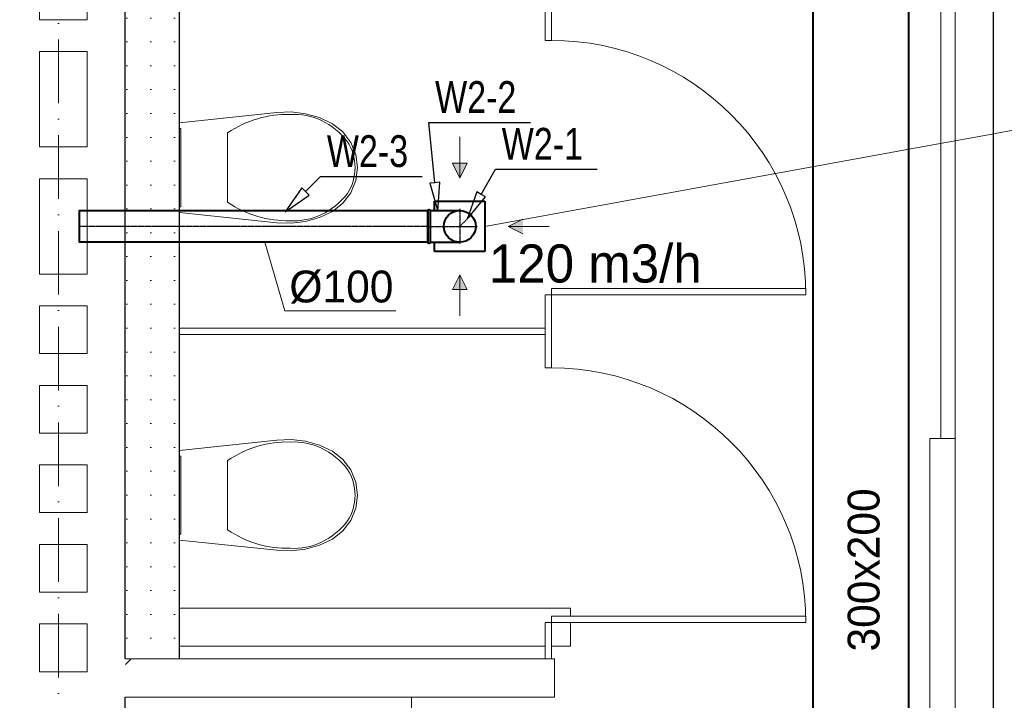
# Model space of a CAD drawing. Header units: millimetres. Extents: x 1700 to 4670, y 990 to 3874.
# Tile 16 of 110: x 3083 to 3392, y 1502 to 1716. Entities that reach past the tile are written whole.
import ezdxf
from ezdxf.enums import TextEntityAlignment as Align

# ---------------------------------------------------------------- set-up
doc = ezdxf.new("R2010")
doc.units = ezdxf.units.MM
for name, pattern in [('CENTER', [0.55, 0.37, -0.06, 0.06, -0.06]), ('Kropki i Kreski', [300, 200, -50, 0, -50]), ('Przerywana gęsta', [180, 120, -60]), ('Wipeout_Contour', [1000, 0, -1000])]:
    doc.linetypes.add(name, pattern=pattern)
doc.layers.get('0').update_dxf_attribs({"lineweight": 0})
for name, color, linetype in [('Nowe_210-A Pomieszczenia', 7, 'Continuous'), ('Nowe_320-W Umeblowanie', 252, 'Continuous'), ('Nowe_420-K Ściany', 7, 'Continuous'), ('Nowe_440-K Słupy', 7, 'Continuous'), ('opisy mt', 7, 'Continuous'), ('WEN_N1-_ATRYBUT', 7, 'Continuous'), ('WEN_N1-_OSIE', 2, 'CENTER'), ('WEN_W2-_ATRYBUT', 7, 'Continuous'), ('WEN_W2-_OSIE', 2, 'CENTER')]:
    doc.layers.add(name, color=color, linetype=linetype)
for name, color, linetype, lineweight in [('Nowe_320-W Umeblowanie_Nr_pióra__15', 7, 'Continuous', 15), ('Nowe_320-W Umeblowanie_Nr_pióra__2', 252, 'Continuous', 13), ('Nowe_320-W Umeblowanie_Nr_pióra__3', 252, 'Continuous', 13), ('Nowe_320-W Umeblowanie_Nr_pióra__4', 252, 'Continuous', 13), ('Nowe_320-W Umeblowanie_Nr_pióra__6', 7, 'Continuous', 13), ('Nowe_320-W Umeblowanie_Nr_pióra__75', 7, 'Continuous', 15), ('Nowe_410-K Osie_Nr_pióra__18', 9, 'Continuous', 13), ('Nowe_420-K Ściany_Nr_pióra__1', 7, 'Continuous', 13), ('Nowe_420-K Ściany_Nr_pióra__27', 7, 'Continuous', 25), ('Nowe_420-K Ściany_Nr_pióra__47', 7, 'Continuous', 15), ('Nowe_440-K Słupy_Nr_pióra__28', 7, 'Continuous', 25), ('Nowe_810-G Ogólne_Nr_pióra__1', 7, 'Continuous', 13), ('WEN_N1-_ZLICZAC', 170, 'Continuous', 40), ('WEN_W2-_ZLICZAC', 21, 'Continuous', 40)]:
    doc.layers.add(name, color=color, linetype=linetype, lineweight=lineweight)
doc.styles.add('STYL_WENTYLE', font='txt', dxfattribs={"width": 0.8})

# ---------------------------------------------------------------- blocks, each defined once
blk = doc.blocks.new('QD-200X300CNN1-_7155-6289615_14')
blk.add_lwpolyline([(0, 150), (7155.6, 150), (7155.6, -150), (0, -150)], close=True)
at = {"layer": 'WEN_N1-_ATRYBUT', "style": 'STYL_WENTYLE', "width": 0.8, "flags": 8}
blk.add_attdef('WENTYLE', text='', height=100, dxfattribs=at).set_placement((3577.8, 0), align=Align.BOTTOM_LEFT)
at = {"layer": 'WEN_N1-_OSIE', "style": 'STYL_WENTYLE', "width": 0.8, "flags": 8}
blk.add_attdef('FI_KANALU', text='', height=40, dxfattribs=at).set_placement((3577.8, 0), align=Align.MIDDLE_CENTER)
blk = doc.blocks.new('PSR100CW2-_500_11')
blk.add_circle((0, 0), 50)
for p in [(35.4, 35.4), (0, 0)]:
    blk.add_point(p)
at = {"layer": 'WEN_W2-_OSIE'}
blk.add_line((0, 0), (35.4, 35.4), dxfattribs=at)
at = {"layer": 'WEN_W2-_ATRYBUT', "style": 'STYL_WENTYLE', "width": 0.8, "flags": 8}
blk.add_attdef('WENTYLE', text='', height=100, dxfattribs=at).set_placement((0, 0), align=Align.BOTTOM_LEFT)
blk = doc.blocks.new('B10090CW2-_13')
for p, q in [((-50, 7), (-50, 100)), ((50, 7), (50, 100))]:
    blk.add_line(p, q)
blk.add_lwpolyline([(50, 0), (-50, 0, -1), (-50, 7), (50, 7, -1)], format="xyb", close=True)
blk.add_circle((0, 100), 50)
blk.add_point((0, 0))
at = {"layer": 'WEN_W2-_OSIE'}
for p, q in [((0, 0), (0, 155)), ((-55, 100), (55, 100))]:
    blk.add_line(p, q, dxfattribs=at)
at = {"layer": 'WEN_W2-_ATRYBUT', "style": 'STYL_WENTYLE', "width": 0.8, "flags": 8}
blk.add_attdef('WENTYLE', text='', height=100, dxfattribs=at).set_placement((50, 0), align=Align.BOTTOM_LEFT)
blk = doc.blocks.new('SR-100CW2-_1096-2493560451_14')
blk.add_lwpolyline([(0, -50), (0, 50), (1096.2, 50), (1096.2, -50)], close=True)
for p in [(0, 0), (1096.2, 0)]:
    blk.add_point(p)
at = {"layer": 'WEN_W2-_OSIE'}
blk.add_line((0, 0), (1096.2, 0), dxfattribs=at)
at = {"layer": 'WEN_W2-_ATRYBUT', "style": 'STYL_WENTYLE', "width": 0.8, "flags": 8}
blk.add_attdef('WENTYLE', text='', height=100, dxfattribs=at).set_placement((548.1, 0), align=Align.BOTTOM_LEFT)
at = {"layer": 'WEN_W2-_OSIE', "style": 'STYL_WENTYLE', "width": 0.8, "flags": 8}
blk.add_attdef('FI_KANALU', text='', height=40, dxfattribs=at).set_placement((548.1, 100), align=Align.MIDDLE_CENTER)

msp = doc.modelspace()

# ---------------------------------------------------------------- hatches: boundary and pattern name
at = {"layer": 'opisy mt', "linetype": 'Continuous', "lineweight": 18}
for points in [[(3223.26, 1671.27), (3220.97, 1666.63), (3218.68, 1671.27)], [(3223.26, 1671.27), (3220.97, 1666.63), (3218.68, 1671.27)], [(3240.83, 1653.7), (3236.19, 1651.41), (3240.83, 1649.12)], [(3240.83, 1653.7), (3236.19, 1651.41), (3240.83, 1649.12)], [(3223.26, 1631.55), (3220.97, 1636.18), (3218.68, 1631.55)], [(3223.26, 1631.55), (3220.97, 1636.18), (3218.68, 1631.55)]]:
    msp.add_hatch(color=256, dxfattribs=at).paths.add_polyline_path(points)

# ---------------------------------------------------------------- linework, layer by layer
for q in [(3159.63, 1646.41), (3200.85, 1624.88)]:
    msp.add_line((3165.94, 1624.88), q)
at = {"layer": 'Nowe_210-A Pomieszczenia', "color": 252, "linetype": 'Continuous', "lineweight": 0}
for p, q in [((3132.79, 1721.41), (3132.79, 1531.41)), ((3372.29, 1282.41), (3372.29, 1721.41)), ((3132.79, 1531.41), (3255.79, 1531.41)), ((3255.79, 1531.41), (3255.79, 1519.41)), ((3132.79, 1519.41), (3115.79, 1519.41)), ((3115.79, 1519.41), (3115.79, 1429.41)), ((3255.79, 1519.41), (3132.79, 1519.41))]:
    msp.add_line(p, q, dxfattribs=at)
at = {"layer": 'opisy mt', "linetype": 'Continuous', "lineweight": 18}
for p, q in [((3220.97, 1679.53), (3220.97, 1666.63)), ((3220.97, 1679.53), (3220.97, 1666.63)), ((3223.26, 1671.27), (3218.68, 1671.27)), ((3220.97, 1666.63), (3218.68, 1671.27)), ((3223.26, 1671.27), (3218.68, 1671.27)), ((3223.26, 1671.27), (3218.68, 1671.27)), ((3220.97, 1666.63), (3218.68, 1671.27)), ((3223.26, 1671.27), (3218.68, 1671.27)), ((3220.97, 1666.63), (3223.26, 1671.27)), ((3220.97, 1666.63), (3223.26, 1671.27)), ((3236.19, 1651.41), (3240.83, 1653.7)), ((3236.19, 1651.41), (3240.83, 1653.7)), ((3249.1, 1651.41), (3236.19, 1651.41)), ((3236.19, 1651.41), (3240.83, 1649.12)), ((3249.1, 1651.41), (3236.19, 1651.41)), ((3236.19, 1651.41), (3240.83, 1649.12)), ((3220.97, 1636.18), (3218.68, 1631.55)), ((3220.97, 1636.18), (3218.68, 1631.55)), ((3220.97, 1636.18), (3223.26, 1631.55)), ((3220.97, 1623.28), (3220.97, 1636.18)), ((3220.97, 1636.18), (3223.26, 1631.55)), ((3223.26, 1631.55), (3218.68, 1631.55)), ((3223.26, 1631.55), (3218.68, 1631.55)), ((3223.26, 1631.55), (3218.68, 1631.55)), ((3223.26, 1631.55), (3218.68, 1631.55))]:
    msp.add_line(p, q, dxfattribs=at)
at = {"layer": 'WEN_W2-_ATRYBUT'}
for points in [[(3213.12, 1665.13), (3211.52, 1664.97), (3214.03, 1656.18), (3214.71, 1665.29), (3213.12, 1665.13), (3211.19, 1684.09), (3243.19, 1684.09)], [(3227.7, 1661.49), (3226.3, 1662.28), (3223.27, 1653.66), (3229.09, 1660.7), (3227.7, 1661.49), (3232.15, 1669.38), (3264.15, 1669.38)]]:
    msp.add_lwpolyline(points, dxfattribs=at)
at = {"layer": 'WEN_W2-_ZLICZAC'}
for p, q in [((3213.07, 1659.31), (3228.87, 1659.31)), ((3213.07, 1656.41), (3213.07, 1659.31)), ((3228.87, 1659.31), (3228.87, 1643.51)), ((3213.07, 1643.51), (3213.07, 1646.41)), ((3228.87, 1643.51), (3213.07, 1643.51))]:
    msp.add_line(p, q, dxfattribs=at)

# ---------------------------------------------------------------- block references
ref = msp.add_blockref('B10090CW2-_13', (3210.97, 1651.41), dxfattribs=dict(at, xscale=0.1000000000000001, yscale=0.09999999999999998, zscale=0.1, rotation=270))
ref.add_attrib('WENTYLE', 'W2-2', dxfattribs={"layer": 'WEN_W2-_ATRYBUT', "height": 10, "style": 'STYL_WENTYLE', "width": 0.8, "flags": 8}).set_placement((3213.19, 1684.09), align=Align.BOTTOM_LEFT)
ref = msp.add_blockref('PSR100CW2-_500_11', (3220.97, 1651.41), dxfattribs=dict(at, xscale=0.1, yscale=0.1, zscale=0.1))
ref.add_attrib('WENTYLE', 'W2-1', dxfattribs={"layer": 'WEN_W2-_ATRYBUT', "height": 10, "style": 'STYL_WENTYLE', "width": 0.8, "flags": 8}).set_placement((3234.15, 1669.38), align=Align.BOTTOM_LEFT)

# ---------------------------------------------------------------- texts
at = {"layer": 'opisy mt', "linetype": 'Continuous', "lineweight": 18, "insert": (3167.39, 1637.51), "char_height": 10, "width": 136.5578, "attachment_point": 1}
msp.add_mtext('%%C100', dxfattribs=at)
at = {"layer": 'opisy mt', "linetype": 'Continuous', "lineweight": 18, "insert": (3342.96, 1517.74), "char_height": 10, "width": 136.5578, "attachment_point": 1, "rotation": 90}
msp.add_mtext('300x200', dxfattribs=at)

# ---------------------------------------------------------------- wipeouts: each hides what was drawn before it
at = {"color": 252, "linetype": 'Wipeout_Contour', "lineweight": 0, "ltscale": 65807.999624}
msp.add_wipeout([(3249.79, 1721.41), (3247.79, 1721.41), (3247.79, 1709.91), (3249.79, 1709.91)], dxfattribs=at).dxf.layer = 'Nowe_320-W Umeblowanie'
at = {"color": 252, "linetype": 'Wipeout_Contour', "lineweight": 0, "ltscale": 68640.082474}
msp.add_wipeout([(3249.79, 1618.41), (3247.79, 1618.41), (3247.79, 1606.91), (3249.79, 1606.91)], dxfattribs=at).dxf.layer = 'Nowe_320-W Umeblowanie'
at = {"color": 252, "linetype": 'Wipeout_Contour', "lineweight": 0, "ltscale": 74174.522635}
msp.add_wipeout([(3376.79, 1858.41), (3376.79, 1282.41), (3388.79, 1282.41), (3388.79, 1858.41)], dxfattribs=at).dxf.layer = 'Nowe_420-K Ściany'

# ---------------------------------------------------------------- next in the draw order: linework, layer by layer
at = {"layer": 'Nowe_320-W Umeblowanie_Nr_pióra__4', "color": 252, "linetype": 'Continuous', "lineweight": 13}
msp.add_line((3247.79, 1606.91), (3249.79, 1606.91), dxfattribs=at)
at = {"layer": 'Nowe_320-W Umeblowanie_Nr_pióra__4', "color": 252, "linetype": 'Continuous', "lineweight": 13, "flags": 128}
msp.add_lwpolyline([(3249.79, 1721.41), (3247.79, 1721.41), (3247.79, 1709.91), (3249.79, 1709.91)], close=True, dxfattribs=at)
at = {"layer": 'Nowe_420-K Ściany_Nr_pióra__27', "color": 252, "linetype": 'Continuous', "lineweight": 25, "flags": 128}
msp.add_lwpolyline([(3388.79, 1282.41), (3388.79, 1758.41)], dxfattribs=at)
at = {"layer": 'Nowe_420-K Ściany_Nr_pióra__47', "color": 252, "linetype": 'Continuous', "lineweight": 15, "flags": 128}
msp.add_lwpolyline([(3376.79, 1858.41), (3376.79, 1282.41)], dxfattribs=at)
at = {"layer": 'opisy mt', "linetype": 'Continuous', "lineweight": 18}
msp.add_line((3421.52, 1686.47), (3228.87, 1651.41), dxfattribs=at)

# ---------------------------------------------------------------- next in the draw order: wipeouts: each hides what was drawn before it
at = {"color": 252, "linetype": 'Wipeout_Contour', "lineweight": 0, "ltscale": 68317.379742}
msp.add_wipeout([(3249.79, 1629.91), (3247.79, 1629.91), (3247.79, 1618.41), (3249.79, 1618.41)], dxfattribs=at).dxf.layer = 'Nowe_320-W Umeblowanie'
at = {"color": 252, "linetype": 'Wipeout_Contour', "lineweight": 0, "ltscale": 65083.266267}
msp.add_wipeout([(3132.79, 1515.41), (3132.79, 1721.41), (3115.79, 1721.41), (3115.79, 1515.41)], dxfattribs=at).dxf.layer = 'Nowe_420-K Ściany'

# ---------------------------------------------------------------- next in the draw order: hatches: boundary and pattern name
at = {"layer": 'Nowe_420-K Ściany', "linetype": 'Continuous', "lineweight": 0}
h = msp.add_hatch(dxfattribs=at)
h.set_pattern_fill('Gips_0001', color=252, scale=0.1, style=0, pattern_type=2)
h.set_pattern_definition([(0, (2028.786, 2819.407), (0, 7.5), [0, -7.5])])
h.paths.add_polyline_path([(3132.79, 1515.41), (3132.79, 1721.41), (3115.79, 1721.41), (3115.79, 1515.41)])

# ---------------------------------------------------------------- next in the draw order: linework, layer by layer
at = {"layer": 'Nowe_320-W Umeblowanie_Nr_pióra__4', "color": 252, "linetype": 'Continuous', "lineweight": 13}
for p, q in [((3247.79, 1629.91), (3247.79, 1618.41)), ((3247.79, 1618.41), (3247.79, 1606.91)), ((3249.79, 1606.91), (3249.79, 1618.41))]:
    msp.add_line(p, q, dxfattribs=at)
at = {"layer": 'Nowe_420-K Ściany_Nr_pióra__1', "color": 252, "linetype": 'Continuous', "lineweight": 13}
msp.add_line((3132.79, 1515.41), (3115.79, 1515.41), dxfattribs=at)
at = {"layer": 'Nowe_420-K Ściany_Nr_pióra__27', "color": 252, "linetype": 'Continuous', "lineweight": 25, "flags": 128}
msp.add_lwpolyline([(3132.79, 1515.41), (3132.79, 1721.41)], dxfattribs=at)

# ---------------------------------------------------------------- next in the draw order: wipeouts: each hides what was drawn before it
at = {"color": 252, "linetype": 'Wipeout_Contour', "lineweight": 0, "ltscale": 69321.381395}
msp.add_wipeout([(3249.79, 1629.91), (3329.79, 1629.91), (3329.79, 1631.91), (3249.79, 1631.91)], dxfattribs=at).dxf.layer = 'Nowe_320-W Umeblowanie'
at = {"color": 252, "linetype": 'Wipeout_Contour', "lineweight": 0, "ltscale": 74523.989363}
msp.add_wipeout([(3376.79, 1584.75), (3368.79, 1584.75), (3368.79, 1474.75), (3376.79, 1474.75)], dxfattribs=at).dxf.layer = 'Nowe_320-W Umeblowanie'

# ---------------------------------------------------------------- next in the draw order: linework, layer by layer
at = {"layer": 'Nowe_320-W Umeblowanie_Nr_pióra__15', "color": 252, "linetype": 'Przerywana gęsta', "lineweight": 15}
for p, q in [((3368.79, 1474.75), (3368.79, 1584.75)), ((3368.79, 1584.75), (3376.79, 1584.75)), ((3376.79, 1584.75), (3376.79, 1474.75))]:
    msp.add_line(p, q, dxfattribs=at)
at = {"layer": 'Nowe_320-W Umeblowanie_Nr_pióra__3', "color": 252, "linetype": 'Continuous', "lineweight": 13, "flags": 128}
msp.add_lwpolyline([(3249.79, 1629.91), (3329.79, 1629.91), (3329.79, 1631.91), (3249.79, 1631.91)], close=True, dxfattribs=at)
at = {"layer": 'Nowe_320-W Umeblowanie_Nr_pióra__4', "color": 252, "linetype": 'Continuous', "lineweight": 13}
for p, q in [((3249.79, 1629.91), (3247.79, 1629.91)), ((3249.79, 1618.41), (3249.79, 1629.91))]:
    msp.add_line(p, q, dxfattribs=at)
at = {"layer": 'Nowe_320-W Umeblowanie_Nr_pióra__6', "color": 252, "linetype": 'Continuous', "lineweight": 13}
msp.add_arc((3249.79, 1629.91), 80, 0, 90, dxfattribs=at)

# ---------------------------------------------------------------- next in the draw order: texts
at = {"layer": 'opisy mt', "linetype": 'Continuous', "lineweight": 18, "insert": (3230.13, 1645.75), "char_height": 12, "width": 136.5578, "attachment_point": 1}
msp.add_mtext('120 m3/h', dxfattribs=at)

# ---------------------------------------------------------------- next in the draw order: wipeouts: each hides what was drawn before it
at = {"color": 252, "linetype": 'Wipeout_Contour', "lineweight": 0, "ltscale": 308233.739869}
msp.add_wipeout([(3172.46, 1652.96), (3176.81, 1654.21), (3180.92, 1656.11), (3184.18, 1658.67), (3186.67, 1661.97), (3188.24, 1665.8), (3188.79, 1669.91), (3188.24, 1674.01), (3186.67, 1677.84), (3184.18, 1681.15), (3180.92, 1683.71), (3176.81, 1685.61), (3172.46, 1686.85), (3167.97, 1687.4), (3163.44, 1687.24), (3132.79, 1684), (3132.79, 1655.81), (3163.44, 1652.57), (3167.97, 1652.42)], dxfattribs=at).dxf.layer = 'Nowe_320-W Umeblowanie'
at = {"color": 252, "linetype": 'Wipeout_Contour', "lineweight": 0, "ltscale": 66851.429245}
msp.add_wipeout([(3132.79, 1619.41), (3132.79, 1617.41), (3247.79, 1617.41), (3247.79, 1619.41)], dxfattribs=at).dxf.layer = 'Nowe_320-W Umeblowanie'
at = {"color": 252, "linetype": 'Wipeout_Contour', "lineweight": 0, "ltscale": 322396.512487}
msp.add_wipeout([(3172.46, 1549.96), (3176.81, 1551.21), (3180.92, 1553.11), (3184.18, 1555.67), (3186.67, 1558.97), (3188.24, 1562.8), (3188.79, 1566.91), (3188.24, 1571.01), (3186.67, 1574.84), (3184.18, 1578.15), (3180.92, 1580.71), (3176.81, 1582.61), (3172.46, 1583.85), (3167.97, 1584.4), (3163.44, 1584.24), (3132.79, 1581), (3132.79, 1552.81), (3163.44, 1549.57), (3167.97, 1549.42)], dxfattribs=at).dxf.layer = 'Nowe_320-W Umeblowanie'
at = {"color": 252, "linetype": 'Wipeout_Contour', "lineweight": 0, "ltscale": 51130.869698}
msp.add_wipeout([(3115.79, 1515.41), (3115.79, 1503.41), (3132.79, 1515.41)], dxfattribs=at).dxf.layer = 'Nowe_420-K Ściany'

# ---------------------------------------------------------------- next in the draw order: hatches: boundary and pattern name
at = {"layer": 'Nowe_420-K Ściany', "linetype": 'Continuous', "lineweight": 0}
h = msp.add_hatch(dxfattribs=at)
h.set_pattern_fill('Bloczki_ceramiczne_0001', color=252, scale=0.1, style=0, pattern_type=2)
h.set_pattern_definition([(45, (2028.786, 2819.407), (-12.72792, 12.72792), [])])
h.paths.add_polyline_path([(3115.79, 1515.41), (3115.79, 1503.41), (3132.79, 1515.41)])

# ---------------------------------------------------------------- next in the draw order: linework, layer by layer
at = {"layer": 'Nowe_320-W Umeblowanie_Nr_pióra__2', "color": 252, "linetype": 'Continuous', "lineweight": 13}
for p, q in [((3147.93, 1680.8), (3147.93, 1669.91)), ((3147.93, 1669.91), (3147.93, 1659.01)), ((3147.93, 1577.8), (3147.93, 1566.91)), ((3147.93, 1566.91), (3147.93, 1556.01))]:
    msp.add_line(p, q, dxfattribs=at)
at = {"layer": 'Nowe_320-W Umeblowanie_Nr_pióra__2', "color": 252, "linetype": 'Continuous', "lineweight": 13, "flags": 128}
for points in [[(3172.46, 1652.96), (3176.81, 1654.21), (3180.92, 1656.11), (3184.18, 1658.67), (3186.67, 1661.97), (3188.24, 1665.8), (3188.79, 1669.91), (3188.24, 1674.01), (3186.67, 1677.84), (3184.18, 1681.15), (3180.92, 1683.71), (3176.81, 1685.61), (3172.46, 1686.85), (3167.97, 1687.4), (3163.44, 1687.24), (3132.79, 1684), (3132.79, 1655.81), (3163.44, 1652.57), (3167.97, 1652.42)], [(3172.46, 1549.96), (3176.81, 1551.21), (3180.92, 1553.11), (3184.18, 1555.67), (3186.67, 1558.97), (3188.24, 1562.8), (3188.79, 1566.91), (3188.24, 1571.01), (3186.67, 1574.84), (3184.18, 1578.15), (3180.92, 1580.71), (3176.81, 1582.61), (3172.46, 1583.85), (3167.97, 1584.4), (3163.44, 1584.24), (3132.79, 1581), (3132.79, 1552.81), (3163.44, 1549.57), (3167.97, 1549.42)]]:
    msp.add_lwpolyline(points, close=True, dxfattribs=at)
at = {"layer": 'Nowe_320-W Umeblowanie_Nr_pióra__2', "color": 252, "linetype": 'Continuous', "lineweight": 13}
for centre, major_axis, start_param, end_param in [((3166.73, 1644.1), (0, 42.53), 6.259567, 6.812588), ((3168.86, 1660.96), (0, 25.69), 5.438324, 6.338913), ((3175.9, 1669.83), (0, 13.85), 4.71825, 5.344894), ((3175.9, 1669.99), (0, 13.85), 4.079884, 4.706528), ((3168.86, 1678.85), (0, 25.69), 3.085861, 3.98645), ((3166.73, 1695.72), (0, 42.53), 2.612188, 3.165208), ((3166.73, 1541.1), (0, 42.53), 6.259567, 6.812588), ((3168.86, 1557.96), (0, 25.69), 5.438324, 6.338913), ((3175.9, 1566.83), (0, 13.85), 4.71825, 5.344894), ((3175.9, 1566.99), (0, 13.85), 4.079884, 4.706528), ((3168.86, 1575.85), (0, 25.69), 3.085861, 3.98645), ((3166.73, 1592.72), (0, 42.53), 2.612188, 3.165208)]:
    msp.add_ellipse(centre, major_axis=major_axis, ratio=0.875546, start_param=start_param, end_param=end_param, dxfattribs=at)
at = {"layer": 'Nowe_320-W Umeblowanie_Nr_pióra__4', "color": 252, "linetype": 'Continuous', "lineweight": 13, "flags": 128}
msp.add_lwpolyline([(3132.79, 1619.41), (3132.79, 1617.41), (3247.79, 1617.41), (3247.79, 1619.41)], close=True, dxfattribs=at)
at = {"layer": 'WEN_W2-_ATRYBUT'}
msp.add_lwpolyline([(3172.46, 1662.37), (3171.33, 1663.51), (3166.1, 1656.01), (3173.6, 1661.24), (3172.46, 1662.37), (3177.17, 1667.08), (3209.17, 1667.08)], dxfattribs=at)

# ---------------------------------------------------------------- next in the draw order: wipeouts: each hides what was drawn before it
at = {"color": 252, "linetype": 'Wipeout_Contour', "lineweight": 0, "ltscale": 63759.442425}
msp.add_wipeout([(3132.79, 1682.21), (3132.79, 1657.61), (3133.29, 1657.61), (3133.29, 1682.21)], dxfattribs=at).dxf.layer = 'Nowe_320-W Umeblowanie'
at = {"color": 252, "linetype": 'Wipeout_Contour', "lineweight": 0, "ltscale": 66791.509717}
msp.add_wipeout([(3132.79, 1579.21), (3132.79, 1554.61), (3133.29, 1554.61), (3133.29, 1579.21)], dxfattribs=at).dxf.layer = 'Nowe_320-W Umeblowanie'
at = {"color": 252, "linetype": 'Wipeout_Contour', "lineweight": 0, "ltscale": 69984.074709}
msp.add_wipeout([(3115.79, 1503.41), (3250.79, 1503.41), (3250.79, 1515.41), (3132.79, 1515.41)], dxfattribs=at).dxf.layer = 'Nowe_420-K Ściany'

# ---------------------------------------------------------------- next in the draw order: linework, layer by layer
at = {"layer": 'Nowe_320-W Umeblowanie_Nr_pióra__2', "color": 252, "linetype": 'Continuous', "lineweight": 13, "flags": 128}
for points in [[(3132.79, 1682.21), (3132.79, 1657.61), (3133.29, 1657.61), (3133.29, 1682.21)], [(3132.79, 1579.21), (3132.79, 1554.61), (3133.29, 1554.61), (3133.29, 1579.21)]]:
    msp.add_lwpolyline(points, close=True, dxfattribs=at)
at = {"layer": 'Nowe_420-K Ściany_Nr_pióra__1', "color": 252, "linetype": 'Continuous', "lineweight": 13}
msp.add_line((3132.79, 1515.41), (3115.79, 1515.41), dxfattribs=at)
at = {"layer": 'Nowe_420-K Ściany_Nr_pióra__1', "color": 252, "linetype": 'Continuous', "lineweight": 13, "flags": 128}
for points in [[(3250.79, 1515.41), (3132.79, 1515.41)], [(3250.79, 1503.41), (3250.79, 1515.41)], [(3115.79, 1503.41), (3250.79, 1503.41)]]:
    msp.add_lwpolyline(points, dxfattribs=at)

# ---------------------------------------------------------------- next in the draw order: wipeouts: each hides what was drawn before it
at = {"color": 252, "linetype": 'Wipeout_Contour', "lineweight": 0, "ltscale": 71261.427425}
msp.add_wipeout([(3249.79, 1526.91), (3247.79, 1526.91), (3247.79, 1515.41), (3249.79, 1515.41)], dxfattribs=at).dxf.layer = 'Nowe_320-W Umeblowanie'
at = {"color": 252, "linetype": 'Wipeout_Contour', "lineweight": 0, "ltscale": 225814.319236}
msp.add_wipeout([(3076.79, 1526.41), (3076.79, 1514.41), (3076.79, 1483.41), (3088.79, 1483.41), (3088.79, 1471.41), (3115.79, 1471.41), (3115.79, 1503.41), (3115.79, 1515.41), (3115.79, 1721.41), (3115.79, 1733.41), (3115.79, 1858.41), (3076.79, 1858.41), (3076.79, 1728.41), (3076.79, 1716.41)], dxfattribs=at).dxf.layer = 'Nowe_440-K Słupy'

# ---------------------------------------------------------------- next in the draw order: linework, layer by layer
at = {"layer": 'Nowe_320-W Umeblowanie_Nr_pióra__4', "color": 252, "linetype": 'Continuous', "lineweight": 13, "flags": 128}
msp.add_lwpolyline([(3249.79, 1526.91), (3247.79, 1526.91), (3247.79, 1515.41), (3249.79, 1515.41)], close=True, dxfattribs=at)
at = {"layer": 'Nowe_410-K Osie_Nr_pióra__18', "color": 9, "linetype": 'Kropki i Kreski', "lineweight": 13, "ltscale": 0.1}
msp.add_line((3094.79, 3004.46), (3094.79, 1093.85), dxfattribs=at)
at = {"layer": 'Nowe_440-K Słupy_Nr_pióra__28', "color": 252, "linetype": 'Continuous', "lineweight": 25, "flags": 128}
for points in [[(3115.79, 1515.41), (3115.79, 1721.41)], [(3088.79, 1471.41), (3115.79, 1471.41), (3115.79, 1503.41)]]:
    msp.add_lwpolyline(points, dxfattribs=at)
at = {"layer": 'Nowe_810-G Ogólne_Nr_pióra__1', "color": 252, "linetype": 'Continuous', "lineweight": 13, "flags": 128}
for points in [[(3088.79, 1731.41), (3088.79, 1716.41), (3103.79, 1716.41), (3103.79, 1731.41)], [(3088.79, 1706.41), (3088.79, 1676.41), (3103.79, 1676.41), (3103.79, 1706.41)], [(3088.79, 1666.41), (3088.79, 1636.41), (3103.79, 1636.41), (3103.79, 1666.41)], [(3088.79, 1626.41), (3088.79, 1611.41), (3103.79, 1611.41), (3103.79, 1626.41)], [(3088.79, 1601.41), (3088.79, 1586.41), (3103.79, 1586.41), (3103.79, 1601.41)], [(3088.79, 1576.41), (3088.79, 1561.41), (3103.79, 1561.41), (3103.79, 1576.41)], [(3088.79, 1551.41), (3088.79, 1536.41), (3103.79, 1536.41), (3103.79, 1551.41)], [(3088.79, 1526.41), (3088.79, 1511.41), (3103.79, 1511.41), (3103.79, 1526.41)]]:
    msp.add_lwpolyline(points, close=True, dxfattribs=at)

# ---------------------------------------------------------------- next in the draw order: block references
at = {"layer": 'WEN_W2-_ZLICZAC'}
ref = msp.add_blockref('SR-100CW2-_1096-2493560451_14', (3210.97, 1651.41), dxfattribs=dict(at, xscale=0.1, yscale=0.1, zscale=0.1, rotation=179.9999999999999))
ref.add_attrib('WENTYLE', 'W2-3', dxfattribs={"layer": 'WEN_W2-_ATRYBUT', "height": 10, "style": 'STYL_WENTYLE', "width": 0.8, "flags": 8}).set_placement((3179.17, 1667.08), align=Align.BOTTOM_LEFT)

# ---------------------------------------------------------------- next in the draw order: wipeouts: each hides what was drawn before it
at = {"color": 252, "linetype": 'Wipeout_Contour', "lineweight": 0, "ltscale": 72209.861542}
msp.add_wipeout([(3249.79, 1526.91), (3329.79, 1526.91), (3329.79, 1528.91), (3249.79, 1528.91)], dxfattribs=at).dxf.layer = 'Nowe_320-W Umeblowanie'
at = {"color": 252, "linetype": 'Wipeout_Contour', "lineweight": 0, "ltscale": 70832.468397}
msp.add_wipeout([(3205.79, 1503.41), (3115.79, 1503.41), (3115.79, 1413.41), (3205.79, 1413.41)], dxfattribs=at).dxf.layer = 'Nowe_320-W Umeblowanie'

# ---------------------------------------------------------------- next in the draw order: linework, layer by layer
at = {"layer": 'Nowe_320-W Umeblowanie_Nr_pióra__3', "color": 252, "linetype": 'Continuous', "lineweight": 13, "flags": 128}
msp.add_lwpolyline([(3249.79, 1526.91), (3329.79, 1526.91), (3329.79, 1528.91), (3249.79, 1528.91)], close=True, dxfattribs=at)
at = {"layer": 'Nowe_320-W Umeblowanie_Nr_pióra__6', "color": 252, "linetype": 'Continuous', "lineweight": 13}
msp.add_arc((3249.79, 1526.91), 80, 0, 90, dxfattribs=at)
at = {"layer": 'Nowe_320-W Umeblowanie_Nr_pióra__75', "color": 252, "linetype": 'Continuous', "lineweight": 15, "flags": 128}
msp.add_lwpolyline([(3205.79, 1503.41), (3205.79, 1413.41), (3115.79, 1413.41), (3115.79, 1503.41)], close=True, dxfattribs=at)

# ---------------------------------------------------------------- next in the draw order: block references
at = {"layer": 'WEN_N1-_ZLICZAC', "xscale": 0.1, "yscale": 0.1, "zscale": 0.1, "rotation": 270.0014693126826}
msp.add_blockref('QD-200X300CNN1-_7155-6289615_14', (3347.03, 2162.97), dxfattribs=at)

doc.saveas('drawing.dxf')
